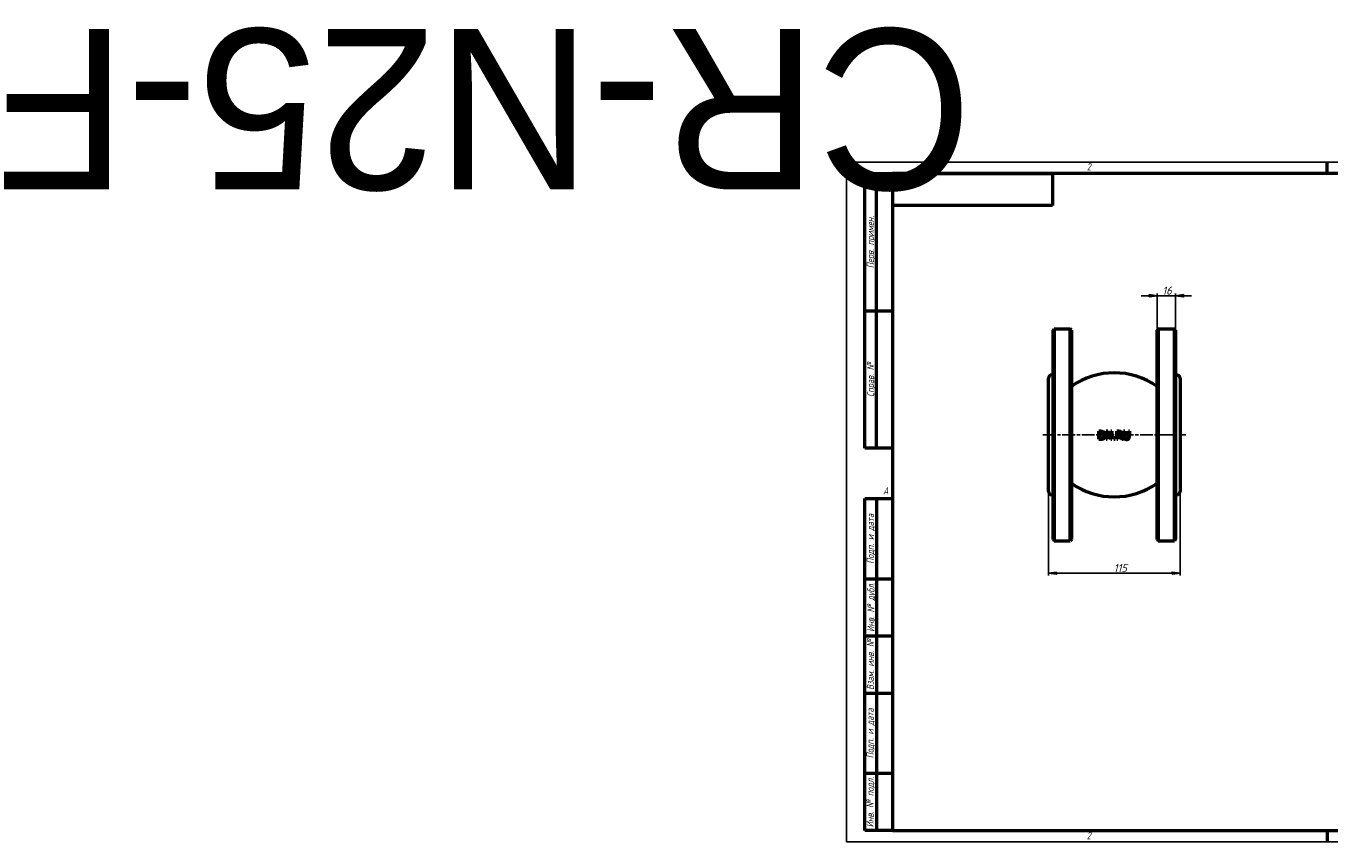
# Model space of a CAD drawing. Header units: millimetres. Extents: x -717 to 4786, y -139 to 713.
# Tile 1 of 4: x -717 to 422, y 0 to 713. Entities that reach past the tile are written whole.
import ezdxf
from ezdxf.enums import TextEntityAlignment as Align

# ---------------------------------------------------------------- set-up
doc = ezdxf.new("R2018")
doc.units = ezdxf.units.MM
doc.header["$LTSCALE"] = 2
doc.linetypes.add('CHAIN', pattern=[0.7087, 0.4724, -0.0591, 0.1181, -0.0591])
for name, color, linetype, lineweight in [('Видимый контур (ГОСТ)', 7, 'Continuous', 50), ('Кромка (ГОСТ)', 7, 'Continuous', 50), ('Обозначение (ГОСТ)', 7, 'Continuous', 25), ('Осевая линия (ГОСТ)', 7, 'Continuous', 25), ('Размер (ГОСТ)', 7, 'Continuous', 25), ('Эскизная геометрия (ГОСТ)', 7, 'Continuous', 50)]:
    doc.layers.add(name, color=color, linetype=linetype, lineweight=lineweight)
doc.styles.add('Альтернативный текст (ГОСТ)', font='arial.ttf', dxfattribs={"width": 0.8})
doc.styles.add('Обычный текст (ГОСТ)', font='GOST Common Italic.ttf')
doc.dimstyles.new('Обычный (ГОСТ)', dxfattribs={"dimscale": 2, "dimtxt": 3.5, "dimasz": 3.5, "dimexe": 1, "dimexo": 0, "dimgap": 0.5, "dimtad": 1, "dimrnd": 1e-08, "dimtxsty": 'Обычный текст (ГОСТ)', "dimblk": 'Filled-1', "dimcen": 0.09, "dimdle": 15, "dimclrd": 256, "dimclre": 256, "dimclrt": 256, "dimazin": 2, "dimtfac": 0.714286, "dimtdec": 3, "dimtmove": 0, "dimatfit": 3, "dimfxl": 1, "dimtolj": 1, "dimlwd": 25, "dimlwe": 25, "dimarcsym": 0})

# ---------------------------------------------------------------- blocks, each defined once
blk = doc.blocks.new('Рамки ГОСТ - Рамка')
at = {"layer": 'Кромка (ГОСТ)', "lineweight": 25}
for p, q in [((0, 0), (0, 297)), ((0, 297), (420, 297)), ((420, 297), (420, 0)), ((420, 0), (0, 0))]:
    blk.add_line(p, q, dxfattribs=at)
at = {"layer": 'Кромка (ГОСТ)'}
for p, q in [((210, 292), (210, 297)), ((415, 292), (20, 292)), ((20, 292), (20, 5)), ((415, 5), (415, 292)), ((20, 5), (415, 5)), ((210, 5), (210, 0))]:
    blk.add_line(p, q, dxfattribs=at)
at = {"layer": 'Кромка (ГОСТ)', "char_height": 3.17, "attachment_point": 1, "style": 'Альтернативный текст (ГОСТ)'}
for s, insert, width in [('\\fGOST Common|b0|i1;{\\H3.1700;2}', (105, 296.5), 5.2328), ('\\fGOST Common|b0|i1;{\\H3.1700;1}', (315.02, 296.44), 5.2327), ('\\fGOST Common|b0|i1;{\\H3.1700;A}', (16, 155), 5.1335), ('\\fGOST Common|b0|i1;{\\H3.1700;A}', (416, 148.5), 5.0704), ('\\fGOST Common|b0|i1;{\\H3.1700;2}', (104.99, 4.3), 5.2328), ('\\fGOST Common|b0|i1;{\\H3.1700;1}', (315, 4.14), 6.6287), ('\\fGOST Common|b0|i1;{\\H3.1700;Формат А3}', (370, 4.39), 25.2103)]:
    blk.add_mtext(s, dxfattribs=dict(at, insert=insert, width=width))
blk = doc.blocks.new('ГОСТ - Доп. графы 1')
at = {"layer": 'Эскизная геометрия (ГОСТ)'}
for p, q in [((-12, 0), (-12, 145)), ((-12, 145), (0, 145)), ((-7, 145), (-7, 0)), ((-12, 110), (-7, 110)), ((-7, 110), (0, 110)), ((-12, 85), (-7, 85)), ((-7, 85), (0, 85)), ((-12, 60), (-7, 60)), ((-7, 60), (0, 60)), ((-12, 25), (-7, 25)), ((-7, 25), (0, 25)), ((0, 0), (-12, 0))]:
    blk.add_line(p, q, dxfattribs=at)
at = {"layer": 'Обозначение (ГОСТ)', "char_height": 3.17, "attachment_point": 5, "rotation": 90, "style": 'Альтернативный текст (ГОСТ)'}
for s, insert, width in [('\\fGOST Common|b0|i1;{\\H3.1700;Подп. и дата}', (-9.37, 127.41), 34.7679), ('\\fGOST Common|b0|i1;{\\H3.1700;Инв. № дубл.}', (-8.95, 97.55), 24.8438), ('\\fGOST Common|b0|i1;{\\H3.1700;Взам. инв. №}', (-9.58, 72.53), 24.8669), ('\\fGOST Common|b0|i1;{\\H3.1700;Подп. и дата}', (-9.5, 42.47), 35.1486), ('\\fGOST Common|b0|i1;{\\H3.1700;Инв. № подл.}', (-9.5, 12.41), 24.9618)]:
    blk.add_mtext(s, dxfattribs=dict(at, insert=insert, width=width))
at = {"layer": 'Обозначение (ГОСТ)', "lineweight": 30, "flags": 17}
for tag, p in [('Подп._и_дата_2', (-3.53, 127.51)), ('Инв._номер_дубликата', (-3.41, 97.47)), ('Взамен_инв._номера', (-3.46, 72.53)), ('Подп._и_дата_1', (-3.42, 42.35)), ('ИНВЕНТАРНЫЙ_НОМЕР', (-3.33, 12.68))]:
    blk.add_attdef(tag, text='', height=3.17, rotation=90, dxfattribs=at).set_placement(p, align=Align.MIDDLE_CENTER)
blk = doc.blocks.new('ГОСТ - Доп. графы 2')
at = {"layer": 'Эскизная геометрия (ГОСТ)'}
for p, q in [((-12, 0), (-12, 120)), ((-12, 120), (0, 120)), ((-7, 0), (-7, 120)), ((-12, 60), (0, 60)), ((0, 0), (-12, 0))]:
    blk.add_line(p, q, dxfattribs=at)
at = {"layer": 'Обозначение (ГОСТ)', "char_height": 3.17, "attachment_point": 5, "rotation": 90, "style": 'Альтернативный текст (ГОСТ)'}
for s, insert, width in [('\\fGOST Common|b0|i1;{\\H3.1700;Перв. примен.}', (-9.19, 90.05), 60.0143), ('\\fGOST Common|b0|i1;{\\H3.1700;Справ. №}', (-9.1, 30), 59.9357)]:
    blk.add_mtext(s, dxfattribs=dict(at, insert=insert, width=width))
at = {"layer": 'Обозначение (ГОСТ)', "lineweight": 30, "flags": 17}
for tag, p in [('Первичная_применяемость', (-3.65, 90.03)), ('Справочный_номер', (-3.55, 30.02))]:
    blk.add_attdef(tag, text='', height=3.17, rotation=90, dxfattribs=at).set_placement(p, align=Align.MIDDLE_CENTER)
blk = doc.blocks.new('ГОСТ - Доп. графы 3')
at = {"layer": 'Эскизная геометрия (ГОСТ)'}
for p, q in [((0, 0), (70, 0)), ((70, 0), (70, -14)), ((70, -14), (0, -14))]:
    blk.add_line(p, q, dxfattribs=at)
at = {"layer": 'Обозначение (ГОСТ)', "lineweight": 30}
blk.add_attdef('ОБОЗНАЧЕНИЕ', text='', height=5, rotation=180, dxfattribs=at).set_placement((34.94, -6.97), align=Align.MIDDLE_CENTER)
blk = doc.blocks.new('Filled-1')
at = {"color": 0}
for p, q in [((0, 0), (-1, 0.14)), ((-1, 0.14), (-1, -0.14)), ((-1, 0), (0, 0)), ((-1, -0.14), (0, 0))]:
    blk.add_line(p, q, dxfattribs=at)
at = {"color": 0, "flags": 128}
blk.add_lwpolyline([(-1, -0.14), (0, 0), (-1, 0.14), (-1, -0.14)], dxfattribs=at)
at = {"color": 0}
blk.add_solid([(-1, -0.14), (0, 0), (-1, 0.14), (-1, -0.14)], dxfattribs=at)
blk = doc.blocks.new('*D9')
at = {"layer": 'Defpoints', "color": 0, "linetype": 'Continuous', "transparency": 16777216}
for p in [(176.5, 306.2), (291.5, 306.2), (291.5, 234.8)]:
    blk.add_point(p, dxfattribs=at)
at = {"layer": 'Размер (ГОСТ)', "linetype": 'Continuous', "lineweight": 25, "transparency": 16777216}
for p, q in [((176.5, 306.2), (176.5, 232.8)), ((291.5, 306.2), (291.5, 232.8)), ((183.5, 234.8), (284.5, 234.8))]:
    blk.add_line(p, q, dxfattribs=at)
at = {"layer": 'Размер (ГОСТ)', "linetype": 'Continuous', "lineweight": 25, "transparency": 16777216, "xscale": 7, "yscale": 7, "zscale": 7, "rotation": 180}
blk.add_blockref('Filled-1', (176.5, 234.8), dxfattribs=at)
at = {"layer": 'Размер (ГОСТ)', "linetype": 'Continuous', "lineweight": 25, "transparency": 16777216, "xscale": 7, "yscale": 7, "zscale": 7}
blk.add_blockref('Filled-1', (291.5, 234.8), dxfattribs=at)
at = {"layer": 'Размер (ГОСТ)', "linetype": 'Continuous', "lineweight": 25, "transparency": 16777216, "insert": (233.5, 242.8), "char_height": 7, "attachment_point": 1, "style": 'Обычный текст (ГОСТ)'}
blk.add_mtext('\\A1;115', dxfattribs=at)
blk = doc.blocks.new('*D10')
at = {"layer": 'Defpoints', "color": 0, "linetype": 'Continuous', "transparency": 16777216}
for p in [(287.5, 477.2), (271.5, 447.2), (287.5, 447.2)]:
    blk.add_point(p, dxfattribs=at)
at = {"layer": 'Размер (ГОСТ)', "linetype": 'Continuous', "lineweight": 25, "transparency": 16777216}
for p, q in [((271.5, 447.2), (271.5, 479.2)), ((287.5, 447.2), (287.5, 479.2)), ((264.5, 477.2), (257.5, 477.2)), ((271.5, 477.2), (278.5, 477.2)), ((278.5, 477.2), (280.5, 477.2)), ((287.5, 477.2), (280.5, 477.2)), ((294.5, 477.2), (301.5, 477.2))]:
    blk.add_line(p, q, dxfattribs=at)
at = {"layer": 'Размер (ГОСТ)', "linetype": 'Continuous', "lineweight": 25, "transparency": 16777216, "xscale": 7, "yscale": 7, "zscale": 7}
blk.add_blockref('Filled-1', (271.5, 477.2), dxfattribs=at)
at = {"layer": 'Размер (ГОСТ)', "linetype": 'Continuous', "lineweight": 25, "transparency": 16777216, "xscale": 7, "yscale": 7, "zscale": 7, "rotation": 180}
blk.add_blockref('Filled-1', (287.5, 477.2), dxfattribs=at)
at = {"layer": 'Размер (ГОСТ)', "linetype": 'Continuous', "lineweight": 25, "transparency": 16777216, "insert": (276, 485.2), "char_height": 7, "attachment_point": 1, "style": 'Обычный текст (ГОСТ)'}
blk.add_mtext('\\A1;16', dxfattribs=at)

msp = doc.modelspace()

# ---------------------------------------------------------------- linework, layer by layer
at = {"layer": 'Видимый контур (ГОСТ)'}
for p, q in [((180.483, 447.167), (181.483, 448.167)), ((180.483, 264.167), (180.483, 447.167)), ((181.483, 448.167), (181.483, 263.167)), ((181.483, 448.167), (195.483, 448.167)), ((195.483, 263.167), (195.483, 448.167)), ((196.483, 447.167), (195.483, 448.167)), ((196.483, 447.167), (196.483, 264.167)), ((271.483, 447.167), (272.483, 448.167)), ((271.483, 264.167), (271.483, 447.167)), ((272.483, 448.167), (272.483, 263.167)), ((272.483, 448.167), (286.483, 448.167)), ((286.483, 263.167), (286.483, 448.167)), ((287.483, 447.167), (286.483, 448.167)), ((287.483, 447.167), (287.483, 264.167)), ((176.483, 306.167), (176.483, 405.167)), ((179.483, 408.167), (180.483, 408.167)), ((287.483, 408.167), (288.483, 408.167)), ((291.483, 405.167), (291.483, 306.167)), ((220.389, 351.746), (220.389, 358.746)), ((221.32, 357.94), (222.029, 357.94)), ((221.32, 357.94), (221.32, 352.551)), ((228.24, 358.746), (226.918, 358.746)), ((226.918, 351.746), (226.918, 358.746)), ((227.786, 357.781), (227.786, 351.746)), ((227.786, 357.781), (230.884, 351.746)), ((231.059, 353.203), (228.24, 358.746)), ((231.927, 358.746), (231.059, 358.746)), ((231.059, 353.203), (231.059, 358.746)), ((231.927, 358.746), (231.927, 351.746)), ((236.261, 351.746), (236.261, 358.746)), ((237.191, 357.94), (237.191, 355.308)), ((237.191, 357.94), (238.116, 357.94)), ((238.008, 355.308), (237.191, 355.308)), ((237.191, 354.531), (237.191, 351.746)), ((237.191, 354.531), (238.258, 354.531)), ((238.258, 354.531), (240.47, 351.746)), ((241.679, 351.746), (239.188, 354.792)), ((243.08, 358.746), (242.149, 358.746)), ((242.149, 354.378), (242.149, 358.746)), ((243.08, 358.746), (243.08, 354.378)), ((247.215, 358.746), (246.285, 358.746)), ((246.285, 354.355), (246.285, 358.746)), ((247.215, 358.746), (247.215, 354.378)), ((222.029, 352.551), (221.32, 352.551)), ((226.918, 351.746), (227.786, 351.746)), ((230.884, 351.746), (231.927, 351.746)), ((234.65, 353.084), (233.527, 353.084)), ((233.527, 351.746), (233.527, 353.084)), ((233.527, 351.746), (234.65, 351.746)), ((234.65, 353.084), (234.65, 351.746)), ((236.261, 351.746), (237.191, 351.746)), ((179.483, 303.167), (180.483, 303.167)), ((287.483, 303.167), (288.483, 303.167)), ((180.483, 264.167), (181.483, 263.167)), ((181.483, 263.167), (195.483, 263.167)), ((196.483, 264.167), (195.483, 263.167)), ((271.483, 264.167), (272.483, 263.167)), ((272.483, 263.167), (286.483, 263.167)), ((287.483, 264.167), (286.483, 263.167))]:
    msp.add_line(p, q, dxfattribs=at)
for centre, radius, start, end in [((179.483, 405.167), 3, 90, 180), ((233.983, 344.868), 65, 54.765582, 125.234418), ((288.483, 405.167), 3, 0, 90), ((233.983, 366.465), 65, 234.765582, 305.234418), ((179.483, 306.167), 3, 180, 270), ((288.483, 306.167), 3, 270, 0)]:
    msp.add_arc(centre, radius, start, end, dxfattribs=at)
for centre, major_axis, ratio, start_param, end_param in [((233.983, 358.745), (-65.394, 0), 0.00001113, 4.89693786, 4.92179464), ((233.983, 358.745), (-65.396, 0), 0.00001499, 4.64993514, 4.67755275), ((233.983, 351.747), (65.328, 0), 0.00001447, 4.50277121, 4.52791916), ((233.984, 351.746), (65.33, 0), 0.00001014, 4.81184343, 4.83044832)]:
    msp.add_ellipse(centre, major_axis=major_axis, ratio=ratio, start_param=start_param, end_param=end_param, dxfattribs=at)
for points, knots in [([(224.491, 358.19), (224.238, 358.355), (223.955, 358.474), (223.403, 358.639), (222.948, 358.746), (221.983, 358.746)], [0, 0, 0, 0, 0.091527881, 0.091527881, 0.17536079, 0.17536079, 0.17536079, 0.17536079]), ([(222.029, 357.94), (222.665, 357.94), (223.021, 357.864), (223.467, 357.731), (223.678, 357.639), (223.878, 357.52)], [-0.141465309, -0.141465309, -0.141465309, -0.141465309, -0.070556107, -0.070556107, 0, 0, 0, 0]), ([(223.878, 357.52), (224.063, 357.407), (224.227, 357.269), (224.511, 356.936), (224.623, 356.748), (224.789, 356.354), (224.845, 356.153), (224.922, 355.719), (224.939, 355.484), (224.939, 355.251)], [-0.264053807, -0.264053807, -0.264053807, -0.264053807, -0.198475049, -0.198475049, -0.132208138, -0.132208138, -0.06990455, -0.06990455, 0, 0, 0, 0]), ([(224.939, 355.251), (224.939, 354.902), (224.905, 354.538), (224.759, 354.03), (224.666, 353.776), (224.341, 353.32), (224.166, 353.153), (223.963, 353.016)], [-0.353217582, -0.353217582, -0.353217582, -0.353217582, -0.169142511, -0.169142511, -0.074356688, -0.074356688, 0, 0, 0, 0]), ([(224.479, 352.307), (224.676, 352.437), (224.854, 352.59), (225.179, 352.946), (225.32, 353.146), (225.629, 353.696), (225.731, 353.999), (225.873, 354.569), (225.909, 354.903), (225.909, 355.24)], [0, 0, 0, 0, 0.071633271, 0.071633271, 0.145844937, 0.145844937, 0.262011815, 0.262011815, 0.417316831, 0.417316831, 0.417316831, 0.417316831]), ([(225.909, 355.24), (225.909, 355.622), (225.87, 356.006), (225.668, 356.767), (225.52, 357.063), (225.251, 357.48), (225.122, 357.643), (224.827, 357.942), (224.665, 358.074), (224.491, 358.19)], [0, 0, 0, 0, 0.11458995, 0.11458995, 0.236360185, 0.236360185, 0.325643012, 0.325643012, 0.415414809, 0.415414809, 0.415414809, 0.415414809]), ([(239.273, 355.671), (239.2, 355.598), (239.118, 355.536), (239.027, 355.487), (238.999, 355.472), (238.97, 355.458), (238.944, 355.447), (238.896, 355.426), (238.852, 355.411), (238.816, 355.401), (238.798, 355.395), (238.781, 355.391), (238.767, 355.387), (238.754, 355.384), (238.743, 355.381), (238.734, 355.379), (238.674, 355.366), (238.619, 355.356), (238.561, 355.347), (238.491, 355.336), (238.42, 355.328), (238.35, 355.322), (238.236, 355.312), (238.121, 355.308), (238.008, 355.308)], [-0.097332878, -0.097332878, -0.097332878, -0.097332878, -0.0870568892, -0.0870568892, -0.0870568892, -0.0838102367, -0.0838102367, -0.0838102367, -0.0780446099, -0.0780446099, -0.0780446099, -0.0751617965, -0.0751617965, -0.0751617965, -0.0724912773, -0.0724912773, -0.0724912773, -0.0549592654, -0.0549592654, -0.0549592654, -0.033912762, -0.033912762, -0.033912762, 0, 0, 0, 0]), ([(239.846, 358.377), (239.718, 358.46), (239.583, 358.529), (239.262, 358.649), (239.117, 358.674), (238.709, 358.733), (238.37, 358.746), (238.065, 358.746)], [0, 0, 0, 0, 0.045875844, 0.045875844, 0.10285626, 0.10285626, 0.265107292, 0.265107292, 0.265107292, 0.265107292]), ([(238.116, 357.94), (238.295, 357.94), (238.488, 357.931), (238.769, 357.888), (238.87, 357.865), (239.061, 357.797), (239.147, 357.755), (239.228, 357.702)], [-0.115476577, -0.115476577, -0.115476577, -0.115476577, -0.060971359, -0.060971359, -0.028977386, -0.028977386, 0, 0, 0, 0]), ([(239.188, 354.792), (239.484, 354.902), (239.756, 355.058), (240.151, 355.422), (240.324, 355.624), (240.515, 356.038), (240.562, 356.187), (240.626, 356.506), (240.64, 356.676), (240.64, 356.845)], [0, 0, 0, 0, 0.09505226, 0.09505226, 0.161252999, 0.161252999, 0.195901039, 0.195901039, 0.233352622, 0.233352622, 0.233352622, 0.233352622]), ([(239.228, 357.702), (239.307, 357.649), (239.378, 357.586), (239.438, 357.513), (239.462, 357.484), (239.483, 357.455), (239.501, 357.427), (239.518, 357.4), (239.533, 357.374), (239.546, 357.349), (239.552, 357.337), (239.557, 357.325), (239.563, 357.313), (239.569, 357.3), (239.574, 357.288), (239.579, 357.275), (239.621, 357.174), (239.647, 357.067), (239.66, 356.958), (239.667, 356.897), (239.67, 356.834), (239.67, 356.772)], [-0.0940970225, -0.0940970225, -0.0940970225, -0.0940970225, -0.0744050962, -0.0744050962, -0.0744050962, -0.0666739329, -0.0666739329, -0.0666739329, -0.0592460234, -0.0592460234, -0.0592460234, -0.0557295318, -0.0557295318, -0.0557295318, -0.0517523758, -0.0517523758, -0.0517523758, -0.0187826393, -0.0187826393, -0.0187826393, 0, 0, 0, 0]), ([(239.67, 356.772), (239.67, 356.64), (239.661, 356.507), (239.637, 356.378), (239.623, 356.298), (239.604, 356.226), (239.583, 356.161), (239.58, 356.153), (239.577, 356.144), (239.574, 356.136), (239.563, 356.105), (239.551, 356.075), (239.538, 356.047), (239.475, 355.904), (239.387, 355.778), (239.273, 355.671)], [-0.107684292, -0.107684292, -0.107684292, -0.107684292, -0.077410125, -0.077410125, -0.077410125, -0.058683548, -0.058683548, -0.058683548, -0.056251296, -0.056251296, -0.056251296, -0.04694247, -0.04694247, -0.04694247, 0, 0, 0, 0]), ([(240.64, 356.845), (240.64, 357.076), (240.612, 357.311), (240.512, 357.598), (240.434, 357.804), (240.131, 358.164), (239.997, 358.28), (239.846, 358.377)], [0, 0, 0, 0, 0.069297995, 0.069297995, 0.091054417, 0.091054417, 0.104458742, 0.104458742, 0.104458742, 0.104458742]), ([(242.149, 354.378), (242.149, 354.07), (242.168, 353.748), (242.281, 353.124), (242.363, 352.918), (242.531, 352.579), (242.66, 352.401), (242.819, 352.245)], [0, 0, 0, 0, 0.092369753, 0.092369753, 0.190534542, 0.190534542, 0.331645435, 0.331645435, 0.331645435, 0.331645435]), ([(243.38, 352.965), (243.321, 353.055), (243.271, 353.151), (243.176, 353.391), (243.152, 353.51), (243.093, 353.826), (243.08, 354.118), (243.08, 354.378)], [0, 0, 0, 0, 0.032652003, 0.032652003, 0.077966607, 0.077966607, 0.269227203, 0.269227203, 0.269227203, 0.269227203]), ([(246.285, 354.355), (246.285, 354.148), (246.276, 353.929), (246.226, 353.549), (246.196, 353.426), (246.115, 353.194), (246.057, 353.076), (245.984, 352.965)], [0, 0, 0, 0, 0.062033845, 0.062033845, 0.114788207, 0.114788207, 0.176528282, 0.176528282, 0.176528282, 0.176528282]), ([(246.546, 352.245), (246.663, 352.357), (246.764, 352.481), (246.936, 352.761), (247.002, 352.911), (247.117, 353.281), (247.215, 353.682), (247.215, 354.378)], [0, 0, 0, 0, 0.048823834, 0.048823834, 0.098436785, 0.098436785, 0.164926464, 0.164926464, 0.164926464, 0.164926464]), ([(222, 351.746), (222.351, 351.746), (222.729, 351.76), (223.385, 351.846), (223.6, 351.901), (224.035, 352.057), (224.263, 352.171), (224.479, 352.307)], [0, 0, 0, 0, 0.106980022, 0.106980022, 0.201366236, 0.201366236, 0.317577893, 0.317577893, 0.317577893, 0.317577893]), ([(223.963, 353.016), (223.798, 352.9), (223.621, 352.808), (223.328, 352.703), (223.139, 352.643), (222.56, 352.564), (222.29, 352.551), (222.029, 352.551)], [-0.357956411, -0.357956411, -0.357956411, -0.357956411, -0.178022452, -0.178022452, -0.079913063, -0.079913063, 0, 0, 0, 0]), ([(242.819, 352.245), (243.014, 352.05), (243.241, 351.903), (243.732, 351.704), (244.099, 351.598), (244.679, 351.598)], [0, 0, 0, 0, 0.083555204, 0.083555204, 0.160991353, 0.160991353, 0.160991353, 0.160991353]), ([(244.679, 352.392), (244.534, 352.392), (244.386, 352.403), (244.243, 352.43), (244.235, 352.431), (244.227, 352.433), (244.219, 352.434), (244.165, 352.445), (244.115, 352.458), (244.069, 352.471), (244.026, 352.484), (243.987, 352.498), (243.952, 352.512), (243.93, 352.52), (243.91, 352.528), (243.891, 352.537), (243.873, 352.545), (243.857, 352.552), (243.842, 352.56), (243.705, 352.628), (243.585, 352.717), (243.483, 352.832), (243.446, 352.874), (243.411, 352.918), (243.38, 352.965)], [-0.121953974, -0.121953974, -0.121953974, -0.121953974, -0.095511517, -0.095511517, -0.095511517, -0.094044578, -0.094044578, -0.094044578, -0.083910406, -0.083910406, -0.083910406, -0.074339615, -0.074339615, -0.074339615, -0.06857684, -0.06857684, -0.06857684, -0.063311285, -0.063311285, -0.063311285, -0.017032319, -0.017032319, -0.017032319, 0, 0, 0, 0]), ([(245.984, 352.965), (245.937, 352.894), (245.882, 352.829), (245.757, 352.711), (245.687, 352.659), (245.464, 352.528), (245.31, 352.478), (245.019, 352.409), (244.849, 352.392), (244.679, 352.392)], [0, 0, 0, 0, 0.025706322, 0.025706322, 0.051930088, 0.051930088, 0.103963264, 0.103963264, 0.173008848, 0.173008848, 0.173008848, 0.173008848]), ([(244.679, 351.598), (245.283, 351.598), (245.633, 351.702), (245.968, 351.835), (246.094, 351.899), (246.333, 352.055), (246.444, 352.144), (246.546, 352.245)], [0, 0, 0, 0, 0.183695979, 0.183695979, 0.303565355, 0.303565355, 0.423378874, 0.423378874, 0.423378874, 0.423378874])]:
    msp.add_open_spline(points, degree=3, knots=knots, dxfattribs=at)
at = {"layer": 'Осевая линия (ГОСТ)', "linetype": 'CHAIN', "ltscale": 11.993792}
msp.add_line((171.483, 355.667), (296.483, 355.667), dxfattribs=at)

# ---------------------------------------------------------------- block references
ref = msp.add_blockref('ГОСТ - Доп. графы 3', (40, 584), dxfattribs=dict(xscale=2, yscale=2, zscale=2))
lines = msp.add_mtext('CR-N25-F', dxfattribs={"layer": 'Обозначение (ГОСТ)', "insert": (109.884, 570.065), "char_height": 140.2497, "attachment_point": 1, "rotation": 180})
ref.add_attrib('ОБОЗНАЧЕНИЕ', '', (109.884, 570.065)).embed_mtext(lines)
at = {"xscale": 2, "yscale": 2, "zscale": 2}
for name, p in [('Рамки ГОСТ - Рамка', (0, 0)), ('ГОСТ - Доп. графы 2', (40, 344)), ('ГОСТ - Доп. графы 1', (40, 10))]:
    msp.add_blockref(name, p, dxfattribs=at)

# ---------------------------------------------------------------- dimensions: what is measured, and where the dimension line sits
at = {"layer": 'Размер (ГОСТ)', "linetype": 'Continuous', "lineweight": 25}
for base, p1, p2, override, picture, middle in [((287.483, 477.167), (271.483, 447.167), (287.483, 447.167), {"dimgap": 0.5, "dimdec": 2, "dimtol": 0, "dimlim": 0, "dimtp": 0, "dimtm": 0, "dimtdec": 3, "dimtofl": 0}, '*D10', (279.483, 477.167)), ((291.483, 234.842), (176.483, 306.167), (291.483, 306.167), {"dimgap": 0.5, "dimdec": 2, "dimtol": 0, "dimlim": 0, "dimtp": 0, "dimtm": 0, "dimtdec": 3, "dimtofl": 0, "dimatfit": 1}, '*D9', (238.983, 234.842))]:
    dim = msp.add_linear_dim(base=base, p1=p1, p2=p2, angle=180, dimstyle='Обычный (ГОСТ)', override=override, dxfattribs=at)
    dim.commit()
    dim.dimension.update_dxf_attribs({"geometry": picture, "text_midpoint": middle, "dimtype": 160})

doc.saveas('drawing.dxf')
